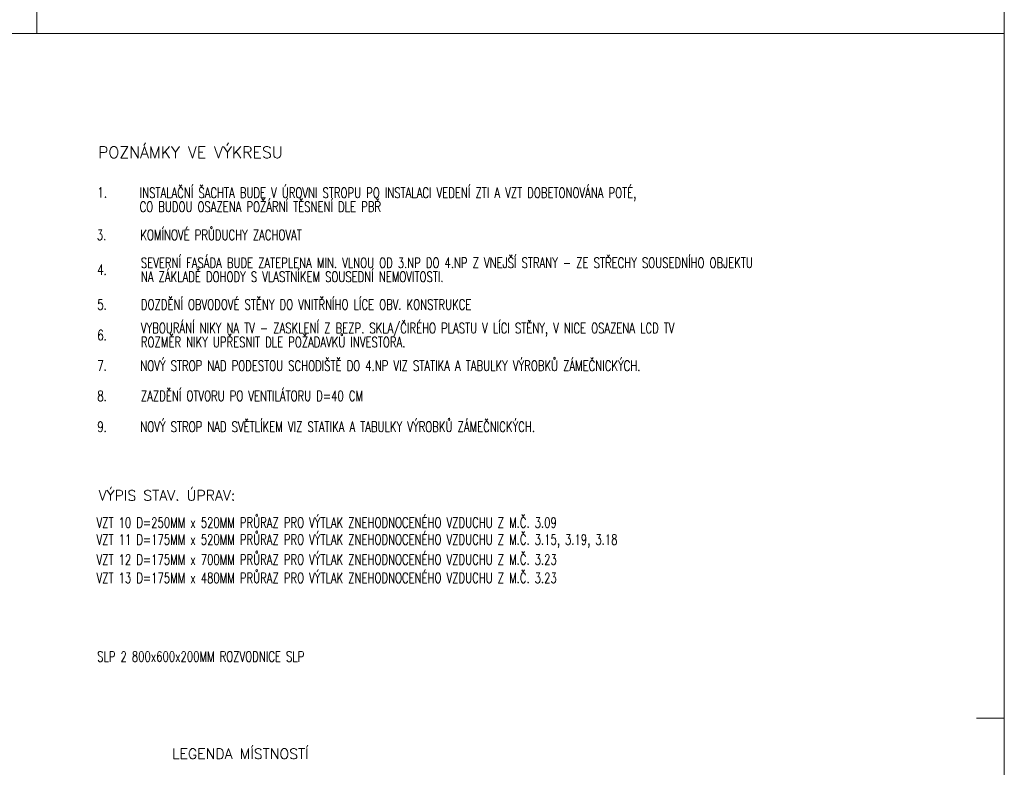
# Model space of a CAD drawing. Header units: millimetres. Extents: x -300958 to -108039, y 30118 to 292543.
# Tile 210 of 256: x -184419 to -173733, y 149273 to 157382. Entities that reach past the tile are written whole.
import ezdxf

# ---------------------------------------------------------------- set-up
doc = ezdxf.new("R2010")
doc.units = ezdxf.units.MM
doc.header["$MEASUREMENT"] = 0
doc.layers.add('legenda', color=7, linetype='Continuous', lineweight=13)
doc.layers.add('RAMECEK', color=7, linetype='Continuous', lineweight=0)
doc.styles.add('GENERATED_STYLE_8', font='arial.ttf')
doc.styles.add('Style-Arial', font='arial.ttf')

# ---------------------------------------------------------------- blocks, each defined once
blk = doc.blocks.new('*U49')
at = {"layer": 'RAMECEK', "linetype": 'Continuous', "lineweight": 0}
for p, q in [((15750, 3712), (15450, 3712)), ((5250, -11138), (5250, -10838))]:
    blk.add_line(p, q, dxfattribs=at)
at = {"layer": 'RAMECEK', "linetype": 'Continuous', "lineweight": 0, "flags": 128}
blk.add_lwpolyline([(-15750, -11138), (15750, -11138), (15750, 11137), (-15750, 11137)], close=True, dxfattribs=at)

msp = doc.modelspace()

# ---------------------------------------------------------------- block references
at = {"layer": 'RAMECEK', "linetype": 'Continuous', "lineweight": 0}
for p in [(-189482.6, 168370), (-189482.6, 146095)]:
    msp.add_blockref('*U49', p, dxfattribs=at)

# ---------------------------------------------------------------- texts
at = {"layer": 'legenda', "linetype": 'Continuous', "lineweight": 0, "attachment_point": 4}
for s, insert, char_height, rotation, line_spacing_factor, style in [('\\Fromans.shx;POZNÁMKY VE VÝKRESU', (-183568, 155943.7), 125, 0.00406, 0.809677, 'GENERATED_STYLE_8'), ('{\\Fromans|c0;\\W0.71429;INSTALA\\Fromans|c238;Č\\Fromans|c0;NÍ ŠACHTA BUDE V ÚROVNI STROPU PO INSTALACI VEDENÍ ZTI A VZT DOBETONOVÁNA POTÉ, \\PCO BUDOU OSAZENA POŽÁRNÍ T\\Fromans|c238;Ě\\Fromans|c0;SNENÍ DLE PB\\Fromans|c238;Ř}', (-183116.7, 155429.3), 112, 0.00116, 0.809677, 'Style-Arial'), ('\\Fromans.shx;\\H1.000000x;\\W0.714286;1.', (-183574.3, 155509.8), 112, 0.00116, 0.765173, 'Style-Arial'), ('\\Fromans.shx;\\H1.000000x;\\W0.714286;3.', (-183581.9, 155047.2), 112, 0.00116, 0.765173, 'Style-Arial'), ('{\\Fromans|c0;\\W0.7143;KOMÍNOVÉ PR\\Fromans|c238;Ů\\Fromans|c0;DUCH\\Fromans|c238;Y\\Fromans|c0; ZACHOVAT}', (-183109, 155047.2), 112, 0.00116, 0.809677, 'Style-Arial'), ('{\\Fromans|c0;\\W0.7143;SEVERNÍ FASÁDA BUDE ZATEPLENA MIN. VLNOU OD 3.NP DO 4.NP Z VNEJŠÍ STRANY\\Fromans|c238; - ZE STŘECHY SOUSEDNÍHO OBJEKTU \\PNA ZÁKLADĚ DOHODY S VLASTNÍKEM SOUSEDNÍ NEMOVITOSTI.}', (-183102.9, 154669.6), 112, 0.00116, 0.809677, 'Style-Arial'), ('\\Fromans.shx;\\H1.000000x;\\W0.714290;4.', (-183575.8, 154669.6), 112, 0.00116, 0.765173, 'Style-Arial'), ('\\Fromans.shx;\\H1.000000x;\\W0.714290;5.', (-183575.8, 154292), 112, 0.00116, 0.765173, 'Style-Arial'), ('{\\Fromans|c238;\\W0.7143;DOZDĚNÍ OBVODOVÉ STĚNY DO VNITŘNÍHO LÍCE OBV. KONSTRUKCE }', (-183102.9, 154292), 112, 0.00116, 0.809677, 'Style-Arial'), ('{\\Fromans|c238;\\W0.7143;VYBOURÁNÍ NIKY NA TV - ZASKLENÍ Z BEZP. SKLA/ČIRÉHO PLASTU V LÍCI STĚNY, V NICE OSAZENA LCD TV\\PROZMĚR NIKY UPŘESNIT DLE POŽADAVKŮ INVESTORA.}', (-183102.9, 153961.1), 112, 0.00116, 0.809677, 'Style-Arial'), ('\\Fromans.shx;\\H1.000000x;\\W0.714290;6.', (-183575.8, 153961.1), 112, 0.00116, 0.765173, 'Style-Arial'), ('\\Fromans.shx;\\H1.000000x;\\W0.714290;7.', (-183575.8, 153630.5), 112, 0.00116, 0.765173, 'Style-Arial'), ('{\\Fromans|c238;\\W0.7143;NOVÝ STROP NAD PODESTOU SCHODIŠTĚ DO 4.NP VIZ STATIKA A TABULKY VÝROBKŮ ZÁMEČNICKÝCH.}', (-183109, 153629.5), 112, 0.00116, 0.809677, 'Style-Arial'), ('\\Fromans.shx;\\H1.000000x;\\W0.714290;8.', (-183575.8, 153301), 112, 0.00116, 0.765173, 'Style-Arial'), ('{\\Fromans|c0;\\W0.71429;ZAZD\\Fromans|c238;Ě\\Fromans|c0;NÍ OTVORU PO VENTILÁTORU D=40 CM}', (-183102.9, 153301), 112, 0.00116, 0.809677, 'Style-Arial'), ('{\\Fromans|c238;\\W0.71429;9\\Fromans|c0;.}', (-183575.8, 152967.6), 112, 0.00116, 0.765173, 'Style-Arial'), ('{\\Fromans|c238;\\W0.7143;NOVÝ STROP NAD SVĚTLÍKEM VIZ STATIKA A TABULKY VÝROBKŮ ZÁMEČNICKÝCH.}', (-183109, 152966.5), 112, 0.00116, 0.809677, 'Style-Arial'), ('{\\Fromans|c238;VÝPIS STAV. ÚPRAV:}', (-183561.7, 152222.3), 112, 359.99091, 0.809677, 'Style-Arial'), ('{\\Fromans|c238;\\W0.71429;VZT 10 D=250MM x 520MM PRŮRAZ PRO VÝTLAK ZNEHODNOCENÉHO VZDUCHU Z M.Č. 3.09}', (-183584.9, 151926.8), 112, 0.00116, 0.809677, 'Style-Arial'), ('{\\Fromans|c238;\\W0.71429;VZT 11 D=175MM x 520MM PRŮRAZ PRO VÝTLAK ZNEHODNOCENÉHO VZDUCHU Z M.Č. 3.15, 3.19, 3.18}', (-183584.9, 151726.8), 112, 0.00116, 0.809677, 'Style-Arial'), ('{\\Fromans|c238;\\W0.71429;VZT 12 D=175MM x 700MM PRŮRAZ PRO VÝTLAK ZNEHODNOCENÉHO VZDUCHU Z M.Č. 3.23}', (-183584.9, 151526.8), 112, 0.00116, 0.809677, 'Style-Arial'), ('{\\Fromans|c238;\\W0.71429;VZT 13 D=175MM x 480MM PRŮRAZ PRO VÝTLAK ZNEHODNOCENÉHO VZDUCHU Z M.Č. 3.23}', (-183584.9, 151326.8), 112, 0.00116, 0.809677, 'Style-Arial'), ('{\\Fromans|c238;\\W0.71429;SLP 2 800x600x200MM ROZVODNICE SLP}', (-183578.5, 150474.7), 112, 0.00116, 0.809677, 'Style-Arial'), ('\\Fromans.shx;LEGENDA MÍSTNOSTÍ', (-182765.7, 149419.7), 112, 359.99091, 0.809677, 'Style-Arial')]:
    msp.add_mtext(s, dxfattribs=dict(at, insert=insert, char_height=char_height, rotation=rotation, line_spacing_factor=line_spacing_factor, style=style))

doc.saveas('drawing.dxf')
